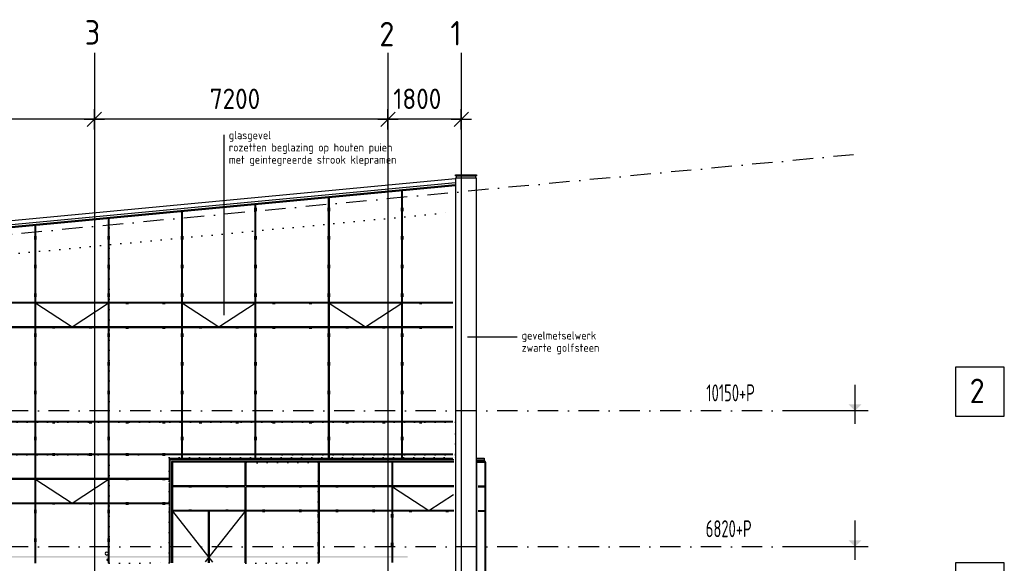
# Model space of a CAD drawing. Extents: x 39126 to 165842, y 74119 to 102739.
# Tile 22 of 22: x 141689 to 165842, y 86000 to 99323. Entities that reach past the tile are written whole.
import ezdxf
from ezdxf.enums import TextEntityAlignment as Align

# ---------------------------------------------------------------- set-up
doc = ezdxf.new("R2010")
doc.units = 0
doc.header["$LTSCALE"] = 1000
doc.header["$MEASUREMENT"] = 0
doc.linetypes.add('DASHDOT', pattern=[1, 0.5, -0.25, 0, -0.25])
doc.linetypes.add('DOT', pattern=[0.25, 0, -0.25])
for name, color, linetype in [('B02', 7, 'CONTINUOUS'), ('B03', 7, 'CONTINUOUS'), ('B06', 7, 'CONTINUOUS'), ('B07', 7, 'CONTINUOUS'), ('B20', 7, 'CONTINUOUS')]:
    doc.layers.add(name, color=color, linetype=linetype)
doc.styles.add('TXT', font='isocp.shx')

# ---------------------------------------------------------------- blocks, each defined once
blk = doc.blocks.new('B__DIM')
at = {"layer": 'B07', "color": 1, "linetype": 'Continuous'}
for p, q in [((0, -500), (0, 500)), ((-500, 0), (500, 0)), ((-353.56, -353.56), (353.56, 353.56))]:
    blk.add_line(p, q, dxfattribs=at)
blk = doc.blocks.new('*M24')
at = {"layer": 'B03', "color": 5, "linetype": 'Continuous'}
for points in [[(-485, 291), (-415, 291), (-485, 329), (-415, 329)], [(415, 291), (485, 291), (415, 329), (485, 329)], [(-485, -291), (-415, -291), (-485, -329), (-415, -329)], [(415, -291), (485, -291), (415, -329), (485, -329)]]:
    blk.add_solid(points, dxfattribs=at)
blk = doc.blocks.new('*M48')
at = {"layer": 'B03', "color": 5, "linetype": 'Continuous'}
for points in [[(-485, 291), (-415, 291), (-485, 329), (-415, 329)], [(415, 291), (485, 291), (415, 329), (485, 329)], [(-485, -291), (-415, -291), (-485, -329), (-415, -329)], [(415, -291), (485, -291), (415, -329), (485, -329)]]:
    blk.add_solid(points, dxfattribs=at)
blk = doc.blocks.new('*M50')
at = {"layer": 'B03', "color": 5, "linetype": 'Continuous'}
blk.add_circle((0, 0), 8, dxfattribs=at)
blk.add_solid([(-35, -35), (35, -35), (-35, 35), (35, 35)], dxfattribs=at)
blk = doc.blocks.new('*M51')
at = {"layer": 'B03', "color": 5, "linetype": 'Continuous'}
blk.add_circle((0, 0), 8, dxfattribs=at)
blk.add_solid([(-35, -35), (35, -35), (-35, 35), (35, 35)], dxfattribs=at)
blk = doc.blocks.new('*M52')
at = {"layer": 'B03', "color": 5, "linetype": 'Continuous'}
blk.add_circle((0, 0), 8, dxfattribs=at)
blk.add_solid([(-35, -35), (35, -35), (-35, 35), (35, 35)], dxfattribs=at)
blk = doc.blocks.new('*M53')
at = {"layer": 'B03', "color": 5, "linetype": 'Continuous'}
blk.add_circle((0, 0), 8, dxfattribs=at)
blk.add_solid([(-35, -35), (35, -35), (-35, 35), (35, 35)], dxfattribs=at)
blk = doc.blocks.new('*M49')
at = {"layer": 'B03', "color": 5, "linetype": 'Continuous'}
for name, p in [('*M50', (-450, 300)), ('*M51', (450, 300)), ('*M53', (-450, -300)), ('*M52', (450, -300))]:
    blk.add_blockref(name, p, dxfattribs=at)
blk = doc.blocks.new('*M55')
at = {"layer": 'B03', "color": 5, "linetype": 'Continuous'}
blk.add_circle((0, 0), 8, dxfattribs=at)
blk.add_solid([(-35, -35), (35, -35), (-35, 35), (35, 35)], dxfattribs=at)
blk = doc.blocks.new('*M56')
at = {"layer": 'B03', "color": 5, "linetype": 'Continuous'}
blk.add_circle((0, 0), 8, dxfattribs=at)
blk.add_solid([(-35, -35), (35, -35), (-35, 35), (35, 35)], dxfattribs=at)
blk = doc.blocks.new('*M57')
at = {"layer": 'B03', "color": 5, "linetype": 'Continuous'}
blk.add_circle((0, 0), 8, dxfattribs=at)
blk.add_solid([(-35, -35), (35, -35), (-35, 35), (35, 35)], dxfattribs=at)
blk = doc.blocks.new('*M58')
at = {"layer": 'B03', "color": 5, "linetype": 'Continuous'}
blk.add_circle((0, 0), 8, dxfattribs=at)
blk.add_solid([(-35, -35), (35, -35), (-35, 35), (35, 35)], dxfattribs=at)
blk = doc.blocks.new('*M54')
at = {"layer": 'B03', "color": 5, "linetype": 'Continuous'}
for name, p in [('*M55', (-450, 300)), ('*M56', (450, 300)), ('*M58', (-450, -300)), ('*M57', (450, -300))]:
    blk.add_blockref(name, p, dxfattribs=at)
blk = doc.blocks.new('*M60')
at = {"layer": 'B03', "color": 5, "linetype": 'Continuous'}
blk.add_circle((0, 0), 8, dxfattribs=at)
blk.add_solid([(-35, -35), (35, -35), (-35, 35), (35, 35)], dxfattribs=at)
blk = doc.blocks.new('*M61')
at = {"layer": 'B03', "color": 5, "linetype": 'Continuous'}
blk.add_circle((0, 0), 8, dxfattribs=at)
blk.add_solid([(-35, -35), (35, -35), (-35, 35), (35, 35)], dxfattribs=at)
blk = doc.blocks.new('*M62')
at = {"layer": 'B03', "color": 5, "linetype": 'Continuous'}
blk.add_circle((0, 0), 8, dxfattribs=at)
blk.add_solid([(-35, -35), (35, -35), (-35, 35), (35, 35)], dxfattribs=at)
blk = doc.blocks.new('*M63')
at = {"layer": 'B03', "color": 5, "linetype": 'Continuous'}
blk.add_circle((0, 0), 8, dxfattribs=at)
blk.add_solid([(-35, -35), (35, -35), (-35, 35), (35, 35)], dxfattribs=at)
blk = doc.blocks.new('*M59')
at = {"layer": 'B03', "color": 5, "linetype": 'Continuous'}
for name, p in [('*M60', (-450, 300)), ('*M61', (450, 300)), ('*M63', (-450, -300)), ('*M62', (450, -300))]:
    blk.add_blockref(name, p, dxfattribs=at)
blk = doc.blocks.new('*M65')
at = {"layer": 'B03', "color": 5, "linetype": 'Continuous'}
blk.add_circle((0, 0), 8, dxfattribs=at)
blk.add_solid([(-35, -35), (35, -35), (-35, 35), (35, 35)], dxfattribs=at)
blk = doc.blocks.new('*M66')
at = {"layer": 'B03', "color": 5, "linetype": 'Continuous'}
blk.add_circle((0, 0), 8, dxfattribs=at)
blk.add_solid([(-35, -35), (35, -35), (-35, 35), (35, 35)], dxfattribs=at)
blk = doc.blocks.new('*M67')
at = {"layer": 'B03', "color": 5, "linetype": 'Continuous'}
blk.add_circle((0, 0), 8, dxfattribs=at)
blk.add_solid([(-35, -35), (35, -35), (-35, 35), (35, 35)], dxfattribs=at)
blk = doc.blocks.new('*M68')
at = {"layer": 'B03', "color": 5, "linetype": 'Continuous'}
blk.add_circle((0, 0), 8, dxfattribs=at)
blk.add_solid([(-35, -35), (35, -35), (-35, 35), (35, 35)], dxfattribs=at)
blk = doc.blocks.new('*M64')
at = {"layer": 'B03', "color": 5, "linetype": 'Continuous'}
for name, p in [('*M65', (-450, 300)), ('*M66', (450, 300)), ('*M68', (-450, -300)), ('*M67', (450, -300))]:
    blk.add_blockref(name, p, dxfattribs=at)
blk = doc.blocks.new('*M70')
at = {"layer": 'B03', "color": 5, "linetype": 'Continuous'}
blk.add_circle((0, 0), 8, dxfattribs=at)
blk.add_solid([(-35, -35), (35, -35), (-35, 35), (35, 35)], dxfattribs=at)
blk = doc.blocks.new('*M71')
at = {"layer": 'B03', "color": 5, "linetype": 'Continuous'}
blk.add_circle((0, 0), 8, dxfattribs=at)
blk.add_solid([(-35, -35), (35, -35), (-35, 35), (35, 35)], dxfattribs=at)
blk = doc.blocks.new('*M72')
at = {"layer": 'B03', "color": 5, "linetype": 'Continuous'}
blk.add_circle((0, 0), 8, dxfattribs=at)
blk.add_solid([(-35, -35), (35, -35), (-35, 35), (35, 35)], dxfattribs=at)
blk = doc.blocks.new('*M73')
at = {"layer": 'B03', "color": 5, "linetype": 'Continuous'}
blk.add_circle((0, 0), 8, dxfattribs=at)
blk.add_solid([(-35, -35), (35, -35), (-35, 35), (35, 35)], dxfattribs=at)
blk = doc.blocks.new('*M69')
at = {"layer": 'B03', "color": 5, "linetype": 'Continuous'}
for name, p in [('*M70', (-450, 300)), ('*M71', (450, 300)), ('*M73', (-450, -300)), ('*M72', (450, -300))]:
    blk.add_blockref(name, p, dxfattribs=at)
blk = doc.blocks.new('*M74')
at = {"layer": 'B03', "color": 5, "linetype": 'Continuous'}
for points in [[(-485, 291), (-415, 291), (-485, 329), (-415, 329)], [(415, 291), (485, 291), (415, 329), (485, 329)], [(-485, -291), (-415, -291), (-485, -329), (-415, -329)], [(415, -291), (485, -291), (415, -329), (485, -329)]]:
    blk.add_solid(points, dxfattribs=at)
blk = doc.blocks.new('*M75')
at = {"layer": 'B03', "color": 5, "linetype": 'Continuous'}
for points in [[(-485, 291), (-415, 291), (-485, 329), (-415, 329)], [(415, 291), (485, 291), (415, 329), (485, 329)], [(-485, -291), (-415, -291), (-485, -329), (-415, -329)], [(415, -291), (485, -291), (415, -329), (485, -329)]]:
    blk.add_solid(points, dxfattribs=at)
blk = doc.blocks.new('*M76')
at = {"layer": 'B03', "color": 5, "linetype": 'Continuous'}
for points in [[(-485, 291), (-415, 291), (-485, 329), (-415, 329)], [(415, 291), (485, 291), (415, 329), (485, 329)], [(-485, -291), (-415, -291), (-485, -329), (-415, -329)], [(415, -291), (485, -291), (415, -329), (485, -329)]]:
    blk.add_solid(points, dxfattribs=at)
blk = doc.blocks.new('*M77')
at = {"layer": 'B03', "color": 5, "linetype": 'Continuous'}
for centre in [(0, 300), (0, -300)]:
    blk.add_circle(centre, 8, dxfattribs=at)
for points in [[(-35, 265), (35, 265), (-35, 335), (35, 335)], [(-35, -335), (35, -335), (-35, -265), (35, -265)]]:
    blk.add_solid(points, dxfattribs=at)
blk = doc.blocks.new('*M78')
at = {"layer": 'B03', "color": 5, "linetype": 'Continuous'}
for centre in [(-450, 0), (450, 0)]:
    blk.add_circle(centre, 8, dxfattribs=at)
for points in [[(-485, -35), (-415, -35), (-485, 35), (-415, 35)], [(415, -35), (485, -35), (415, 35), (485, 35)]]:
    blk.add_solid(points, dxfattribs=at)
blk = doc.blocks.new('*M85')
at = {"layer": 'B03', "color": 5, "linetype": 'Continuous'}
for centre in [(0, 350), (0, -350)]:
    blk.add_circle(centre, 8, dxfattribs=at)
for points in [[(-35, 395), (35, 395), (-35, 305), (35, 305)], [(-35, -305), (35, -305), (-35, -395), (35, -395)]]:
    blk.add_solid(points, dxfattribs=at)
blk = doc.blocks.new('*M86')
at = {"layer": 'B03', "color": 5, "linetype": 'Continuous'}
for centre in [(0, 350), (0, -350)]:
    blk.add_circle(centre, 8, dxfattribs=at)
for points in [[(-35, 395), (35, 395), (-35, 305), (35, 305)], [(-35, -305), (35, -305), (-35, -395), (35, -395)]]:
    blk.add_solid(points, dxfattribs=at)
blk = doc.blocks.new('*M88')
at = {"layer": 'B03', "color": 5, "linetype": 'Continuous'}
for centre in [(-450, 397), (450, 397), (-450, -397), (450, -397)]:
    blk.add_circle(centre, 8, dxfattribs=at)
for points in [[(-485, 362), (-415, 362), (-485, 432), (-415, 432)], [(415, 362), (485, 362), (415, 432), (485, 432)], [(-485, -432), (-415, -432), (-485, -362), (-415, -362)], [(415, -432), (485, -432), (415, -362), (485, -362)]]:
    blk.add_solid(points, dxfattribs=at)
blk = doc.blocks.new('*M89')
at = {"layer": 'B03', "color": 5, "linetype": 'Continuous'}
for centre in [(-450, 397), (450, 397), (-450, -397), (450, -397)]:
    blk.add_circle(centre, 8, dxfattribs=at)
for points in [[(-485, 362), (-415, 362), (-485, 432), (-415, 432)], [(415, 362), (485, 362), (415, 432), (485, 432)], [(-485, -432), (-415, -432), (-485, -362), (-415, -362)], [(415, -432), (485, -432), (415, -362), (485, -362)]]:
    blk.add_solid(points, dxfattribs=at)
blk = doc.blocks.new('*M96')
at = {"layer": 'B03', "color": 5, "linetype": 'Continuous'}
for centre in [(0, 700), (0, 0), (0, -700)]:
    blk.add_circle(centre, 8, dxfattribs=at)
for points in [[(-35, 745), (35, 745), (-35, 655), (35, 655)], [(-35, 45), (35, 45), (-35, -45), (35, -45)], [(-35, -655), (35, -655), (-35, -745), (35, -745)]]:
    blk.add_solid(points, dxfattribs=at)
blk = doc.blocks.new('*M102')
at = {"layer": 'B03', "color": 5, "linetype": 'Continuous'}
for centre in [(0, 700), (0, 0), (0, -700)]:
    blk.add_circle(centre, 8, dxfattribs=at)
for points in [[(-35, 745), (35, 745), (-35, 655), (35, 655)], [(-35, 45), (35, 45), (-35, -45), (35, -45)], [(-35, -655), (35, -655), (-35, -745), (35, -745)]]:
    blk.add_solid(points, dxfattribs=at)
blk = doc.blocks.new('*M103')
at = {"layer": 'B03', "color": 5, "linetype": 'Continuous'}
for centre in [(0, 700), (0, 0), (0, -700)]:
    blk.add_circle(centre, 8, dxfattribs=at)
for points in [[(-35, 745), (35, 745), (-35, 655), (35, 655)], [(-35, 45), (35, 45), (-35, -45), (35, -45)], [(-35, -655), (35, -655), (-35, -745), (35, -745)]]:
    blk.add_solid(points, dxfattribs=at)
blk = doc.blocks.new('*M104')
at = {"layer": 'B03', "color": 5, "linetype": 'Continuous'}
for centre in [(0, 1050), (0, 350), (0, -350), (0, -1050)]:
    blk.add_circle(centre, 8, dxfattribs=at)
for points in [[(-35, 1095), (35, 1095), (-35, 1005), (35, 1005)], [(-35, 395), (35, 395), (-35, 305), (35, 305)], [(-35, -305), (35, -305), (-35, -395), (35, -395)], [(-35, -1005), (35, -1005), (-35, -1095), (35, -1095)]]:
    blk.add_solid(points, dxfattribs=at)
blk = doc.blocks.new('*M105')
at = {"layer": 'B03', "color": 5, "linetype": 'Continuous'}
for centre in [(0, 1050), (0, 350), (0, -350), (0, -1050)]:
    blk.add_circle(centre, 8, dxfattribs=at)
for points in [[(-35, 1095), (35, 1095), (-35, 1005), (35, 1005)], [(-35, 395), (35, 395), (-35, 305), (35, 305)], [(-35, -305), (35, -305), (-35, -395), (35, -395)], [(-35, -1005), (35, -1005), (-35, -1095), (35, -1095)]]:
    blk.add_solid(points, dxfattribs=at)
blk = doc.blocks.new('*M106')
at = {"layer": 'B03', "color": 5, "linetype": 'Continuous'}
for centre in [(0, 1050), (0, 350), (0, -350), (0, -1050)]:
    blk.add_circle(centre, 8, dxfattribs=at)
for points in [[(-35, 1095), (35, 1095), (-35, 1005), (35, 1005)], [(-35, 395), (35, 395), (-35, 305), (35, 305)], [(-35, -305), (35, -305), (-35, -395), (35, -395)], [(-35, -1005), (35, -1005), (-35, -1095), (35, -1095)]]:
    blk.add_solid(points, dxfattribs=at)
blk = doc.blocks.new('*M113')
at = {"layer": 'B03', "color": 5, "linetype": 'Continuous'}
for centre in [(0, 1267), (0, 567), (0, -133), (0, -1267)]:
    blk.add_circle(centre, 8, dxfattribs=at)
for points in [[(-35, 1312), (35, 1312), (-35, 1222), (35, 1222)], [(-35, 612), (35, 612), (-35, 522), (35, 522)], [(-35, -88), (35, -88), (-35, -178), (35, -178)], [(-35, -1222), (35, -1222), (-35, -1312), (35, -1312)]]:
    blk.add_solid(points, dxfattribs=at)
blk = doc.blocks.new('*M114')
at = {"layer": 'B03', "color": 5, "linetype": 'Continuous'}
for centre in [(0, 1267), (0, 567), (0, -133), (0, -1267)]:
    blk.add_circle(centre, 8, dxfattribs=at)
for points in [[(-35, 1312), (35, 1312), (-35, 1222), (35, 1222)], [(-35, 612), (35, 612), (-35, 522), (35, 522)], [(-35, -88), (35, -88), (-35, -178), (35, -178)], [(-35, -1222), (35, -1222), (-35, -1312), (35, -1312)]]:
    blk.add_solid(points, dxfattribs=at)
blk = doc.blocks.new('*M115')
at = {"layer": 'B03', "color": 5, "linetype": 'Continuous'}
for centre in [(0, 1267), (0, 567), (0, -133), (0, -1267)]:
    blk.add_circle(centre, 8, dxfattribs=at)
for points in [[(-35, 1312), (35, 1312), (-35, 1222), (35, 1222)], [(-35, 612), (35, 612), (-35, 522), (35, 522)], [(-35, -88), (35, -88), (-35, -178), (35, -178)], [(-35, -1222), (35, -1222), (-35, -1312), (35, -1312)]]:
    blk.add_solid(points, dxfattribs=at)
blk = doc.blocks.new('*M116')
at = {"layer": 'B03', "color": 5, "linetype": 'Continuous'}
for centre in [(0, 1267), (0, 567), (0, -133), (0, -1267)]:
    blk.add_circle(centre, 8, dxfattribs=at)
for points in [[(-35, 1312), (35, 1312), (-35, 1222), (35, 1222)], [(-35, 612), (35, 612), (-35, 522), (35, 522)], [(-35, -88), (35, -88), (-35, -178), (35, -178)], [(-35, -1222), (35, -1222), (-35, -1312), (35, -1312)]]:
    blk.add_solid(points, dxfattribs=at)
blk = doc.blocks.new('*M117')
at = {"layer": 'B03', "color": 5, "linetype": 'Continuous'}
for centre in [(0, 1267), (0, 567), (0, -133), (0, -1267)]:
    blk.add_circle(centre, 8, dxfattribs=at)
for points in [[(-35, 1312), (35, 1312), (-35, 1222), (35, 1222)], [(-35, 612), (35, 612), (-35, 522), (35, 522)], [(-35, -88), (35, -88), (-35, -178), (35, -178)], [(-35, -1222), (35, -1222), (-35, -1312), (35, -1312)]]:
    blk.add_solid(points, dxfattribs=at)
blk = doc.blocks.new('*M118')
at = {"layer": 'B03', "color": 5, "linetype": 'Continuous'}
for centre in [(0, 1267), (0, 567), (0, -133), (0, -1267)]:
    blk.add_circle(centre, 8, dxfattribs=at)
for points in [[(-35, 1312), (35, 1312), (-35, 1222), (35, 1222)], [(-35, 612), (35, 612), (-35, 522), (35, 522)], [(-35, -88), (35, -88), (-35, -178), (35, -178)], [(-35, -1222), (35, -1222), (-35, -1312), (35, -1312)]]:
    blk.add_solid(points, dxfattribs=at)
blk = doc.blocks.new('*M119')
at = {"layer": 'B03', "color": 5, "linetype": 'Continuous'}
for centre in [(0, 350), (0, -350)]:
    blk.add_circle(centre, 8, dxfattribs=at)
for points in [[(-35, 395), (35, 395), (-35, 305), (35, 305)], [(-35, -305), (35, -305), (-35, -395), (35, -395)]]:
    blk.add_solid(points, dxfattribs=at)
blk = doc.blocks.new('*M120')
at = {"layer": 'B03', "color": 5, "linetype": 'Continuous'}
for centre in [(0, 350), (0, -350)]:
    blk.add_circle(centre, 8, dxfattribs=at)
for points in [[(-35, 395), (35, 395), (-35, 305), (35, 305)], [(-35, -305), (35, -305), (-35, -395), (35, -395)]]:
    blk.add_solid(points, dxfattribs=at)
blk = doc.blocks.new('*M121')
at = {"layer": 'B03', "color": 5, "linetype": 'Continuous'}
for centre in [(-450, 0), (450, 0)]:
    blk.add_circle(centre, 8, dxfattribs=at)
for points in [[(-485, -35), (-415, -35), (-485, 35), (-415, 35)], [(415, -35), (485, -35), (415, 35), (485, 35)]]:
    blk.add_solid(points, dxfattribs=at)
blk = doc.blocks.new('*M122')
at = {"layer": 'B03', "color": 5, "linetype": 'Continuous'}
for centre in [(-450, 0), (450, 0)]:
    blk.add_circle(centre, 8, dxfattribs=at)
for points in [[(-485, -35), (-415, -35), (-485, 35), (-415, 35)], [(415, -35), (485, -35), (415, 35), (485, 35)]]:
    blk.add_solid(points, dxfattribs=at)
blk = doc.blocks.new('*M123')
at = {"layer": 'B03', "color": 5, "linetype": 'Continuous'}
for centre in [(-450, 0), (450, 0)]:
    blk.add_circle(centre, 8, dxfattribs=at)
for points in [[(-485, -35), (-415, -35), (-485, 35), (-415, 35)], [(415, -35), (485, -35), (415, 35), (485, 35)]]:
    blk.add_solid(points, dxfattribs=at)
blk = doc.blocks.new('*M124')
at = {"layer": 'B03', "color": 5, "linetype": 'Continuous'}
blk.add_circle((0, 0), 8, dxfattribs=at)
blk.add_solid([(-35, -35), (35, -35), (-35, 35), (35, 35)], dxfattribs=at)

msp = doc.modelspace()

# ---------------------------------------------------------------- linework, layer by layer
at = {"layer": 'B02', "color": 8, "linetype": 'Continuous'}
for p, q in [((143522, 98514), (143522, 74119)), ((150722, 98514), (150722, 74119)), ((152522, 98514), (152522, 74119))]:
    msp.add_line(p, q, dxfattribs=at)
at = {"layer": 'B02', "color": 8, "linetype": 'DASHDOT'}
for p, q in [((162147, 96014), (51613, 85576)), ((160901, 89735), (55136, 89735)), ((160901, 86405), (135199, 86405))]:
    msp.add_line(p, q, dxfattribs=at)
at = {"layer": 'B02', "color": 1, "linetype": 'Continuous'}
for points in [[(164642, 89610), (165842, 89610), (165842, 90810), (164642, 90810)], [(164642, 84810), (165842, 84810), (165842, 86010), (164642, 86010)]]:
    msp.add_lwpolyline(points, close=True, dxfattribs=at)
at = {"layer": 'B03', "color": 8, "linetype": 'Continuous'}
for p, q in [((129348, 93258), (152378, 95433)), ((129243, 93148), (152378, 95333)), ((129244, 93088), (152378, 95273)), ((152378, 95273), (129256, 93089)), ((152380, 95253), (129258, 93069)), ((149265, 88595), (149265, 94979)), ((149285, 88595), (149285, 94981)), ((151061, 88595), (151061, 95148)), ((151081, 88595), (151081, 95150)), ((147465, 88595), (147465, 94809)), ((147485, 88595), (147485, 94811)), ((143866, 86006), (143866, 94469)), ((143886, 86006), (143886, 94471)), ((145665, 88595), (145665, 94639)), ((145685, 88595), (145685, 94641)), ((142066, 86006), (142066, 94299)), ((142086, 86006), (142086, 94301)), ((152318, 92395), (129222, 92395)), ((152318, 92375), (129222, 92375)), ((142083, 92375), (142973, 91795)), ((142973, 91795), (143863, 92375)), ((145683, 92375), (146574, 91795)), ((146574, 91795), (147463, 92375)), ((149283, 92375), (150174, 91795)), ((150174, 91795), (151063, 92375)), ((152318, 91795), (129222, 91795)), ((152318, 91775), (129222, 91775)), ((152318, 89475), (129222, 89475)), ((152318, 89455), (129222, 89455)), ((145665, 88675), (129222, 88675)), ((145354, 88655), (129222, 88655)), ((152318, 88655), (145374, 88655)), ((147465, 88675), (145685, 88675)), ((149265, 88675), (147485, 88675)), ((151062, 88675), (149285, 88675)), ((152318, 88675), (151082, 88675)), ((145354, 88575), (145354, 87995)), ((145374, 88575), (145375, 86008)), ((145414, 88495), (145415, 86010)), ((152336, 88495), (145414, 88495)), ((145434, 88475), (145435, 86010)), ((147214, 88475), (145434, 88475)), ((147214, 88475), (147214, 87895)), ((149014, 88475), (147234, 88475)), ((147234, 88475), (147234, 87895)), ((149014, 88475), (149015, 86016)), ((149034, 88475), (149035, 86016)), ((150814, 88475), (149034, 88475)), ((150814, 88475), (150815, 86017)), ((150834, 88475), (150835, 86017)), ((152336, 88475), (150834, 88475)), ((152897, 88495), (153097, 88495)), ((152897, 88475), (153097, 88475)), ((153097, 88475), (153097, 83829)), ((153117, 88475), (153117, 83809)), ((145354, 88075), (129222, 88075)), ((145354, 88055), (129222, 88055)), ((142083, 88055), (142973, 87475)), ((142973, 87475), (143863, 88055)), ((145354, 87975), (145354, 87395)), ((147214, 87895), (145434, 87895)), ((147214, 87875), (145434, 87875)), ((147214, 87875), (147215, 86015)), ((152336, 87895), (147234, 87895)), ((147234, 87875), (147235, 86015)), ((152336, 87875), (147234, 87875)), ((152937, 87895), (153097, 87895)), ((152937, 87875), (153097, 87875)), ((145354, 87475), (129087, 87475)), ((145354, 87455), (129087, 87455)), ((145354, 87375), (145355, 86008)), ((152336, 87295), (145434, 87295)), ((145434, 87275), (146418, 86031)), ((152336, 87275), (145434, 87275)), ((147224, 87275), (146242, 86033)), ((146314, 87276), (146315, 86010)), ((146334, 87276), (146335, 86010)), ((152937, 87295), (153097, 87295)), ((152937, 87275), (153097, 87275))]:
    msp.add_line(p, q, dxfattribs=at)
at = {"layer": 'B03', "color": 8, "linetype": 'DOT'}
msp.add_line((129227, 92423), (152378, 94610), dxfattribs=at)
at = {"layer": 'B03', "color": 8, "linetype": 'Continuous'}
for points in [[(152378, 95522), (152897, 95522), (152897, 95497), (152378, 95497)], [(152897, 95439), (152378, 95439), (152378, 80085), (152897, 80085)], [(152401, 95497), (152871, 95497), (152871, 95439), (152401, 95439)], [(153117, 88495), (152897, 88495), (152897, 83809), (153117, 83809)]]:
    msp.add_lwpolyline(points, close=True, dxfattribs=at)
at = {"layer": 'B03', "color": 8, "linetype": 'DOT'}
for points in [[(145665, 94639), (143886, 94471), (143886, 89475), (145665, 89476)], [(152378, 89455), (129231, 89457), (129228, 88677), (152378, 88675)], [(143868, 88656), (129222, 88645), (129222, 88081), (143868, 88075)], [(145353, 88667), (143886, 88655), (143886, 86006), (145355, 86008), (145353, 88593), (152378, 88594), (152379, 88655)], [(149014, 88475), (147235, 88463), (147235, 86006), (149015, 86008)]]:
    msp.add_lwpolyline(points, close=True, dxfattribs=at)
at = {"layer": 'B03', "color": 8, "linetype": 'Continuous'}
for points in [[(145374, 88535), (145374, 88575), (152318, 88575)], [(152336, 88535), (145374, 88535), (145374, 86008)], [(152336, 88495), (145414, 88495), (145414, 86008)], [(152897, 88575), (153086, 88575), (153086, 88535)], [(152897, 88535), (153086, 88535), (153086, 88495), (152897, 88495)], [(150834, 87875), (151724, 87295), (152328, 87689)]]:
    msp.add_lwpolyline(points, dxfattribs=at)
for centre, major_axis in [((143828, 86238), (43.1, 0)), ((143841, 86085), (17.8, 0))]:
    msp.add_ellipse(centre, major_axis=major_axis, ratio=0.828947, start_param=0, end_param=6.283175, dxfattribs=at)
for points in [[(145838, 87322), (145908, 87322), (145838, 87284), (145908, 87284)], [(146738, 87322), (146808, 87322), (146738, 87284), (146808, 87284)], [(147222, 87129), (147222, 87199), (147260, 87129), (147260, 87199)], [(147222, 86429), (147222, 86499), (147260, 86429), (147260, 86499)], [(129162, 86135), (151204, 86135), (129162, 86175), (151204, 86175)]]:
    msp.add_solid(points, dxfattribs=at)
at = {"layer": 'B06', "color": 5, "linetype": 'Continuous'}
for p, q in [((146701, 96500), (146701, 92085)), ((153889, 91539), (152673, 91539))]:
    msp.add_line(p, q, dxfattribs=at)
at = {"layer": 'B20', "color": 1, "linetype": 'Continuous'}
for p, q in [((143522, 96884), (136322, 96884)), ((150722, 96884), (143522, 96884)), ((152522, 96884), (150722, 96884))]:
    msp.add_line(p, q, dxfattribs=at)
at = {"layer": 'B20', "color": 7, "linetype": 'Continuous'}
for p, q in [((162181, 89415), (162181, 90375)), ((162501, 89735), (160901, 89735)), ((162181, 86085), (162181, 87045)), ((162501, 86405), (160901, 86405))]:
    msp.add_line(p, q, dxfattribs=at)
for points in [[(162181, 89735), (162341, 89895), (162021, 89895)], [(162181, 86405), (162341, 86565), (162021, 86565)]]:
    msp.add_solid(points, dxfattribs=at)

# ---------------------------------------------------------------- block references
at = {"layer": 'B03', "color": 8, "linetype": 'Continuous'}
for name, p in [('*M106', (147473, 93625)), ('*M104', (149273, 93625)), ('*M105', (151073, 93625)), ('*M96', (142073, 93275)), ('*M102', (143873, 93275)), ('*M103', (145673, 93275)), ('*M48', (142974, 92081)), ('*M49', (144774, 92081)), ('*M74', (146574, 92081)), ('*M59', (148374, 92081)), ('*M75', (150174, 92081)), ('*M77', (151524, 92081)), ('*M113', (142073, 90322)), ('*M114', (143873, 90322)), ('*M115', (145673, 90322)), ('*M116', (147473, 90322)), ('*M117', (149273, 90322)), ('*M118', (151073, 90322)), ('*M88', (142974, 89062)), ('*M89', (144774, 89062)), ('*M121', (146574, 89460)), ('*M122', (148374, 89460)), ('*M123', (150174, 89460)), ('*M124', (151524, 89460)), ('*M24', (142974, 87765)), ('*M54', (144774, 87765)), ('*M78', (146323, 87885)), ('*M64', (148123, 87585)), ('*M69', (149923, 87585)), ('*M76', (151724, 87581)), ('*M119', (142073, 86919)), ('*M120', (143873, 86919)), ('*M86', (149024, 86814)), ('*M85', (150824, 86814))]:
    msp.add_blockref(name, p, dxfattribs=at)
at = {"layer": 'B20', "color": 1, "linetype": 'Continuous', "xscale": 0.5, "yscale": 0.5}
for p in [(143522, 96884), (150722, 96884), (152522, 96884)]:
    msp.add_blockref('B__DIM', p, dxfattribs=at)

# ---------------------------------------------------------------- texts
at = {"layer": 'B02', "color": 1, "linetype": 'Continuous', "style": 'TXT'}
for s, p in [('3', (143286, 98712)), ('2', (150512, 98670)), ('1', (152255, 98691)), ('2', (164993, 89926))]:
    msp.add_text(s, height=600, dxfattribs=at).set_placement(p)
at = {"layer": 'B06', "color": 7, "linetype": 'Continuous', "style": 'TXT'}
for s, p in [('glasgevel ', (146819, 96594)), ('rozetten beglazing op houten puien', (146819, 96294)), ('met geintegreerde strook klepramen', (146819, 95994)), ('gevelmetselwerk ', (154003, 91684)), ('zwarte golfsteen', (154003, 91384))]:
    msp.add_text(s, height=200, dxfattribs=at).set_placement(p, align=Align.TOP_LEFT)
at = {"layer": 'B20', "color": 1, "linetype": 'Continuous', "style": 'TXT'}
for s, p in [('7200', (146352, 97384)), ('1800', (150852, 97384))]:
    msp.add_text(s, height=500, dxfattribs=at).set_placement(p, align=Align.MIDDLE_LEFT)
at = {"layer": 'B20', "color": 7, "linetype": 'Continuous', "style": 'TXT', "width": 0.692329}
for s, p in [('10150+P     ', (158533, 89969)), ('6820+P      ', (158519, 86639))]:
    msp.add_text(s, height=415.99, dxfattribs=at).set_placement(p)

doc.saveas('drawing.dxf')
